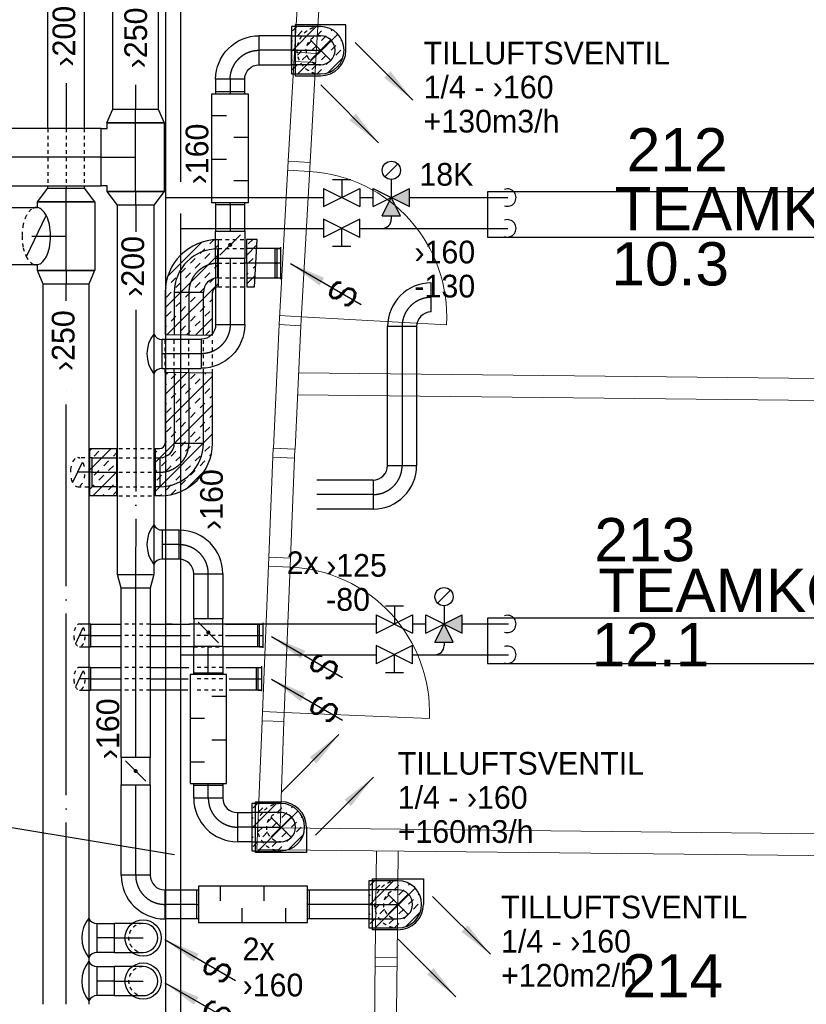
# Model space of a CAD drawing. Header units: millimetres. Extents: x 0 to 83478, y 0 to 53008.
# Tile 60 of 83: x 56495 to 60825, y 8279 to 13697. Entities that reach past the tile are written whole.
import ezdxf
from ezdxf.enums import TextEntityAlignment as Align

# ---------------------------------------------------------------- set-up
doc = ezdxf.new("R2010")
doc.units = ezdxf.units.MM
doc.header["$LTSCALE"] = 50
doc.header["$MEASUREMENT"] = 0
doc.header["$PDMODE"] = 1
for name, pattern in [('2V-CENT', [23, 20, -1.5, 0, -1.5]), ('V-GOMD', [0.8, 0.4, -0.4]), ('V-KU', [2, 1, 1]), ('V-V', [2, 1, 1])]:
    doc.linetypes.add(name, pattern=pattern)
doc.layers.get('0').update_dxf_attribs({"linetype": 'CONTINUOUS'})
for name, color, linetype in [('20602A200D001$0$832 Rominfo', 7, 'CONTINUOUS'), ('20602A200D001$0$A24-HEL1', 7, 'CONTINUOUS'), ('20602A200D001$0$A24-HEL2', 7, 'CONTINUOUS'), ('V060-', 3, 'CONTINUOUS'), ('V061-', 1, 'CONTINUOUS'), ('V070-', 3, 'CONTINUOUS'), ('V071-', 1, 'CONTINUOUS'), ('V110', 1, 'CONTINUOUS'), ('V110-', 6, 'CONTINUOUS'), ('V111-', 1, 'CONTINUOUS')]:
    doc.layers.add(name, color=color, linetype=linetype)
doc.styles.add('20602A200D001$0$Arial', font='arial.ttf', dxfattribs={"height": 238.125})
doc.styles.add('FISO', font='fiso')
doc.styles.add('ISO', font='ISO')
doc.styles.add('SIMPLEX', font='SIMPLEX')

# ---------------------------------------------------------------- blocks, each defined once
blk = doc.blocks.new('CTK_P', base_point=(16236.144, 22620.378))
at = {"color": 0, "linetype": 'ByBlock'}
for p, q in [((16236.144, 22620.978), (16236.144, 22620.378)), ((16235.544, 22620.378), (16236.744, 22620.378))]:
    blk.add_line(p, q, dxfattribs=at)
blk = doc.blocks.new('KTK_P', base_point=(16236.144, 22620.378))
at = {"color": 0, "linetype": 'ByBlock'}
for p, q in [((16235.644, 22620.978), (16236.644, 22620.978)), ((16235.644, 22620.878), (16235.644, 22620.978)), ((16236.644, 22620.978), (16236.644, 22620.878)), ((16235.544, 22620.878), (16235.644, 22620.878)), ((16235.544, 22619.878), (16235.544, 22620.878)), ((16236.644, 22620.878), (16236.744, 22620.878)), ((16236.744, 22620.878), (16236.744, 22619.878)), ((16236.744, 22619.878), (16235.544, 22619.878))]:
    blk.add_line(p, q, dxfattribs=at)
blk = doc.blocks.new('3TK_P', base_point=(16236.144, 22620.378))
for p in [(16236.144, 22620.978), (16235.544, 22620.378), (16236.744, 22620.378)]:
    blk.add_point(p)
at = {"color": 1, "linetype": '2V-CENT'}
blk.add_blockref('CTK_P', (16236.144, 22620.378), dxfattribs=at)
at = {"color": 0, "linetype": 'ByBlock'}
blk.add_blockref('KTK_P', (16236.144, 22620.378), dxfattribs=at)
at = {"style": 'ISO', "flags": 3}
blk.add_attdef('0', (16236.144, 22620.378), '', height=1, dxfattribs=at)
blk = doc.blocks.new('FLCG30', base_point=(8, 3))
at = {"color": 1, "linetype": 'V-GOMD'}
blk.add_line((7.833, 2.654), (8.167, 3.346), dxfattribs=at)
blk = doc.blocks.new('TLCG90', base_point=(0, 5))
at = {"color": 1, "linetype": 'V-GOMD'}
for p, q in [((-0.346, 5.346), (0.346, 4.654)), ((-0.346, 4.654), (0.346, 5.346))]:
    blk.add_line(p, q, dxfattribs=at)
blk = doc.blocks.new('CBOJ90_PB', base_point=(86107, 31352))
at = {"color": 0, "linetype": 'ByBlock'}
blk.add_arc((86106, 31353), 1, 270, 360, dxfattribs=at)
blk = doc.blocks.new('KBOJ90_PB', base_point=(86107, 31352))
at = {"color": 0, "linetype": 'ByBlock'}
for p, q in [((86106.5, 31353), (86107.5, 31353)), ((86106, 31352.5), (86106, 31351.5))]:
    blk.add_line(p, q, dxfattribs=at)
for radius in [1.5, 0.5]:
    blk.add_arc((86106, 31353), radius, 270, 360, dxfattribs=at)
blk = doc.blocks.new('3BOJ90_PB', base_point=(86107, 31352))
for p in [(86107, 31353), (86106, 31352)]:
    blk.add_point(p)
at = {"color": 1, "linetype": '2V-CENT'}
blk.add_blockref('CBOJ90_PB', (86107, 31352), dxfattribs=at)
at = {"color": 0, "linetype": 'ByBlock'}
blk.add_blockref('KBOJ90_PB', (86107, 31352), dxfattribs=at)
at = {"style": 'ISO', "flags": 3}
blk.add_attdef('0', (86107, 31352), '', height=1, dxfattribs=at)
blk = doc.blocks.new('CBOJ90_NB', base_point=(86107.402, 31352.24))
at = {"color": 0, "linetype": 'ByBlock'}
blk.add_line((86106.402, 31352.24), (86107.402, 31352.24), dxfattribs=at)
blk = doc.blocks.new('LD_P')
for p, q in [((-0.5, 0.5), (-0.5, -0.5)), ((0.5, 0.5), (-0.5, 0.5)), ((0.5, -0.5), (0.5, 0.5)), ((-0.5, -0.5), (0.5, -0.5))]:
    blk.add_line(p, q)
at = {"color": 1}
for p, q in [((-0.3, 0.5), (-0.3, 0.1)), ((0.1, 0.5), (0.1, 0.1)), ((-0.1, -0.5), (-0.1, -0.1)), ((0.3, -0.5), (0.3, -0.1))]:
    blk.add_line(p, q, dxfattribs=at)
blk = doc.blocks.new('C3A', base_point=(16246, 22590.5))
at = {"color": 0, "linetype": 'ByBlock'}
blk.add_line((16247, 22590.5), (16246, 22590.5), dxfattribs=at)
blk = doc.blocks.new('K3A', base_point=(16246, 22590.5))
at = {"color": 0, "linetype": 'ByBlock'}
for p, q in [((16246, 22591), (16247, 22591)), ((16247, 22591), (16247, 22590)), ((16247, 22590), (16246, 22590))]:
    blk.add_line(p, q, dxfattribs=at)
blk = doc.blocks.new('33A', base_point=(16246, 22590.5))
blk.add_point((16247, 22590.5))
at = {"color": 0, "linetype": 'ByBlock'}
blk.add_blockref('K3A', (16246, 22590.5), dxfattribs=at)
at = {"color": 1, "linetype": '2V-CENT'}
blk.add_blockref('C3A', (16246, 22590.5), dxfattribs=at)
at = {"style": 'SIMPLEX', "flags": 3}
blk.add_attdef('0', (16246, 22590.5), '', height=1, dxfattribs=at)
blk = doc.blocks.new('KSP_P', base_point=(16239.5, 22597.5))
at = {"color": 0, "linetype": 'ByBlock'}
for p, q in [((16240, 22598), (16239, 22598)), ((16239, 22598), (16239, 22597)), ((16240, 22597), (16240, 22598)), ((16239, 22597), (16240, 22597))]:
    blk.add_line(p, q, dxfattribs=at)
blk = doc.blocks.new('2SP_P', base_point=(16239.5, 22597.5))
for p in [(16239, 22597.5), (16240, 22597.5)]:
    blk.add_point(p)
at = {"color": 0, "linetype": 'ByBlock'}
blk.add_blockref('KSP_P', (16239.5, 22597.5), dxfattribs=at)
at = {"style": 'SIMPLEX', "flags": 3}
blk.add_attdef('0', (16239.5, 22597.5), '', height=1, dxfattribs=at)
blk = doc.blocks.new('SPJALL', base_point=(16229, 22594))
at = {"color": 1}
blk.add_line((16228.625, 22593.625), (16229.375, 22594.375), dxfattribs=at)
at = {"color": 1, "const_width": 0.075}
blk.add_lwpolyline([(16229, 22594.0375, -1), (16229, 22593.9625, -1), (16229, 22594.0375, -1)], format="xyb", dxfattribs=at)
blk = doc.blocks.new('CCDIMF_200X160X75', base_point=(3095.5, 30301.1))
at = {"color": 0, "linetype": 'ByBlock'}
blk.add_line((3058, 30301.1), (3133, 30301.1), dxfattribs=at)
blk = doc.blocks.new('KCDIMF_200X160X75', base_point=(3095.5, 30301.1))
at = {"color": 0, "linetype": 'ByBlock'}
for p, q in [((3058, 30201.1), (3058, 30401.1)), ((3058, 30401.1), (3133, 30381.1)), ((3133, 30381.1), (3133, 30221.1)), ((3133, 30221.1), (3058, 30201.1))]:
    blk.add_line(p, q, dxfattribs=at)
blk = doc.blocks.new('3CDIMF_200X160X75', base_point=(3095.5, 30301.1))
for p in [(3058, 30301.1), (3133, 30301.1)]:
    blk.add_point(p)
at = {"color": 0, "linetype": 'ByBlock'}
blk.add_blockref('KCDIMF_200X160X75', (3095.5, 30301.1), dxfattribs=at)
at = {"color": 1, "linetype": '2V-CENT'}
blk.add_blockref('CCDIMF_200X160X75', (3095.5, 30301.1), dxfattribs=at)
at = {"style": 'SIMPLEX', "flags": 3}
blk.add_attdef('0', (3095.5, 30301.1), '', height=1, dxfattribs=at)
blk = doc.blocks.new('V420', base_point=(455, 404.5))
blk.add_line((455, 404.5), (464, 404.5))
blk.add_solid([(455, 404.5), (459, 405), (459, 404)])
blk = doc.blocks.new('V421', base_point=(455.5, 404.5))
at = {"rotation": 180}
blk.add_blockref('V420', (464.5, 404.5), dxfattribs=at)
blk = doc.blocks.new('CCDIMF_315X200X75', base_point=(3095.5, 30301.1))
at = {"color": 0, "linetype": 'ByBlock'}
blk.add_line((3058, 30301.1), (3133, 30301.1), dxfattribs=at)
blk = doc.blocks.new('KCDIMF_315X200X75', base_point=(3095.5, 30301.1))
at = {"color": 0, "linetype": 'ByBlock'}
for p, q in [((3058, 30143.6), (3058, 30458.6)), ((3058, 30458.6), (3133, 30401.1)), ((3133, 30401.1), (3133, 30201.1)), ((3133, 30201.1), (3058, 30143.6))]:
    blk.add_line(p, q, dxfattribs=at)
blk = doc.blocks.new('3CDIMF_315X200X75', base_point=(3095.5, 30301.1))
for p in [(3058, 30301.1), (3133, 30301.1)]:
    blk.add_point(p)
at = {"color": 0, "linetype": 'ByBlock'}
blk.add_blockref('KCDIMF_315X200X75', (3095.5, 30301.1), dxfattribs=at)
at = {"color": 1, "linetype": '2V-CENT'}
blk.add_blockref('CCDIMF_315X200X75', (3095.5, 30301.1), dxfattribs=at)
at = {"style": 'SIMPLEX', "flags": 3}
blk.add_attdef('0', (3095.5, 30301.1), '', height=1, dxfattribs=at)
blk = doc.blocks.new('CCDIMF_315X250X75', base_point=(3095.5, 30301.1))
at = {"color": 0, "linetype": 'ByBlock'}
blk.add_line((3058, 30301.1), (3133, 30301.1), dxfattribs=at)
blk = doc.blocks.new('KCDIMF_315X250X75', base_point=(3095.5, 30301.1))
at = {"color": 0, "linetype": 'ByBlock'}
for p, q in [((3058, 30143.6), (3058, 30458.6)), ((3058, 30458.6), (3133, 30426.1)), ((3133, 30426.1), (3133, 30176.1)), ((3133, 30176.1), (3058, 30143.6))]:
    blk.add_line(p, q, dxfattribs=at)
blk = doc.blocks.new('3CDIMF_315X250X75', base_point=(3095.5, 30301.1))
for p in [(3058, 30301.1), (3133, 30301.1)]:
    blk.add_point(p)
at = {"color": 0, "linetype": 'ByBlock'}
blk.add_blockref('KCDIMF_315X250X75', (3095.5, 30301.1), dxfattribs=at)
at = {"color": 1, "linetype": '2V-CENT'}
blk.add_blockref('CCDIMF_315X250X75', (3095.5, 30301.1), dxfattribs=at)
at = {"style": 'SIMPLEX', "flags": 3}
blk.add_attdef('0', (3095.5, 30301.1), '', height=1, dxfattribs=at)
blk = doc.blocks.new('VAGG_P', base_point=(16250.5, 22586.5))
for p, q in [((16250, 22587.5), (16251, 22587.5)), ((16250, 22587.5), (16250, 22586.5)), ((16251, 22587.5), (16251, 22586.5))]:
    blk.add_line(p, q)
at = {"color": 6}
blk.add_line((16249.95, 22586.5), (16251.05, 22586.5), dxfattribs=at)
blk = doc.blocks.new('CBOJ30_N', base_point=(16234, 22603))
at = {"color": 0, "linetype": 'ByBlock'}
blk.add_line((16233.5, 22603), (16234, 22603), dxfattribs=at)
blk = doc.blocks.new('V422', base_point=(16230, 22585))
blk.add_blockref('V420', (16230, 22585))
at = {"style": 'SIMPLEX'}
blk.add_text('s', height=4, rotation=90, dxfattribs=at).set_placement((16238, 22585), align=Align.CENTER)
blk = doc.blocks.new('CIRC_P', base_point=(16254, 22587))
blk.add_circle((16254, 22587), 0.5)
blk = doc.blocks.new('*X137')
at = {"color": 0}
for p, q in [((57773.1, 9247.9), (57909.2, 9384)), ((57779.5, 9360.3), (57803.1, 9384)), ((57806, 9333.8), (57832.5, 9360.3)), ((57808.3, 9124), (58027.6, 9343.3)), ((57912, 9333.8), (57938.6, 9360.3)), ((57938.6, 9307.3), (57965.1, 9333.8)), ((57991.6, 9360.3), (57997.9, 9366.7)), ((57773.1, 9300.9), (57779.5, 9307.3)), ((57859, 9280.8), (57885.5, 9307.3)), ((57885.5, 9254.3), (57912, 9280.8)), ((57991.6, 9254.3), (58018.1, 9280.8)), ((58044.6, 9307.3), (58049.4, 9312.1)), ((57806, 9227.7), (57832.5, 9254.3)), ((57832.5, 9201.2), (57859, 9227.7)), ((57938.6, 9201.2), (57965.1, 9227.7)), ((57974, 9130.6), (58056.5, 9213.1)), ((58018.1, 9227.7), (58044.6, 9254.3)), ((57773.1, 9194.9), (57779.5, 9201.2)), ((57779.5, 9148.2), (57806, 9174.7)), ((57885.5, 9148.2), (57912, 9174.7)), ((57965.1, 9174.7), (57991.6, 9201.2)), ((57914.4, 9124), (57938.6, 9148.2))]:
    blk.add_line(p, q, dxfattribs=at)
blk = doc.blocks.new('*X139')
at = {"color": 0}
for p, q in [((57296.1, 11634.7), (57416.8, 11755.4)), ((57296.1, 11475.6), (57556.1, 11735.6)), ((57302.2, 11746.8), (57311.8, 11756.5)), ((57328.7, 11720.3), (57355.2, 11746.8)), ((57434.7, 11720.3), (57461.3, 11746.8)), ((57461.3, 11693.8), (57487.8, 11720.3)), ((57514.3, 11746.8), (57521.8, 11754.3)), ((57296.1, 11687.7), (57302.2, 11693.8)), ((57381.7, 11667.3), (57408.2, 11693.8)), ((57408.2, 11640.7), (57434.7, 11667.3)), ((57514.3, 11640.7), (57540.8, 11667.3)), ((57328.7, 11614.2), (57355.2, 11640.7)), ((57355.2, 11587.7), (57381.7, 11614.2)), ((57461.3, 11587.7), (57487.8, 11614.2)), ((57540.8, 11614.2), (57556.1, 11629.5)), ((57240.1, 11260.4), (57556.1, 11576.5)), ((57296.1, 11581.7), (57302.2, 11587.7)), ((57302.2, 11534.7), (57328.7, 11561.2)), ((57408.2, 11534.7), (57434.7, 11561.2)), ((57487.8, 11561.2), (57514.3, 11587.7)), ((57355.2, 11481.6), (57381.7, 11508.2)), ((57434.7, 11508.2), (57461.3, 11534.7)), ((57540.8, 11508.2), (57556.1, 11523.5)), ((57302.2, 11428.6), (57328.7, 11455.1)), ((57381.7, 11455.1), (57408.2, 11481.6)), ((57487.8, 11455.1), (57514.3, 11481.6)), ((57514.3, 11428.6), (57540.8, 11455.1)), ((57240, 11101.3), (57556.1, 11417.4)), ((57328.7, 11402.1), (57355.2, 11428.6)), ((57434.7, 11402.1), (57461.3, 11428.6)), ((57461.3, 11375.6), (57487.8, 11402.1)), ((57296.1, 11369.5), (57302.2, 11375.6)), ((57381.7, 11349.1), (57408.2, 11375.6)), ((57408.2, 11322.5), (57434.7, 11349.1)), ((57514.3, 11322.5), (57540.8, 11349.1)), ((57240.1, 11313.5), (57249.1, 11322.5)), ((57275.6, 11243), (57302.2, 11269.5)), ((57328.7, 11296), (57355.2, 11322.5)), ((57355.2, 11269.5), (57381.7, 11296)), ((57461.3, 11269.5), (57487.8, 11296)), ((57487.8, 11243), (57514.3, 11269.5)), ((57540.8, 11296), (57549.3, 11304.5)), ((57240.1, 11207.4), (57249.1, 11216.5)), ((57302.2, 11216.5), (57328.7, 11243)), ((57408.2, 11216.5), (57434.7, 11243)), ((57417.4, 11119.6), (57513.5, 11215.7)), ((57434.7, 11190), (57461.3, 11216.5)), ((57249.1, 11163.4), (57275.6, 11190)), ((57355.2, 11163.4), (57381.7, 11190)), ((57381.7, 11136.9), (57408.2, 11163.4)), ((57302.2, 11110.4), (57328.7, 11136.9)), ((57328.7, 11083.9), (57355.2, 11110.4)), ((57268.8, 11077), (57275.6, 11083.9))]:
    blk.add_line(p, q, dxfattribs=at)
blk = doc.blocks.new('*X140')
at = {"color": 0}
for p, q in [((57310, 12284.9), (57497.6, 12472.6)), ((57540.8, 12462.8), (57563.6, 12485.6)), ((57487.8, 12409.7), (57514.3, 12436.2)), ((57514.3, 12383.2), (57540.8, 12409.7)), ((57567.3, 12436.2), (57588.5, 12457.5)), ((57296.1, 12112), (57588.5, 12404.4)), ((57434.7, 12356.7), (57461.3, 12383.2)), ((57461.3, 12330.2), (57487.8, 12356.7)), ((57381.7, 12303.7), (57408.2, 12330.2)), ((57408.2, 12277.1), (57434.7, 12303.7)), ((57514.3, 12277.1), (57540.8, 12303.7)), ((57567.3, 12330.2), (57588.5, 12351.4)), ((57307.3, 11964.1), (57588.5, 12245.3)), ((57328.7, 12250.6), (57355.2, 12277.1)), ((57355.2, 12224.1), (57381.7, 12250.6)), ((57461.3, 12224.1), (57487.8, 12250.6)), ((57540.8, 12250.6), (57567.3, 12277.1)), ((57297, 12219), (57302.2, 12224.1)), ((57302.2, 12171.1), (57328.7, 12197.6)), ((57408.2, 12171.1), (57434.7, 12197.6)), ((57487.8, 12197.6), (57514.3, 12224.1)), ((57355.2, 12118), (57381.7, 12144.6)), ((57434.7, 12144.6), (57461.3, 12171.1)), ((57540.8, 12144.6), (57556.1, 12159.9)), ((57302.2, 12065), (57328.7, 12091.5)), ((57381.7, 12091.5), (57408.2, 12118)), ((57487.8, 12091.5), (57514.3, 12118)), ((57514.3, 12065), (57540.8, 12091.5)), ((57328.7, 12038.5), (57355.2, 12065)), ((57434.7, 12038.5), (57461.3, 12065)), ((57461.3, 12012), (57487.8, 12038.5)), ((57464.7, 11962.4), (57556.1, 12053.8)), ((57296.1, 12005.9), (57302.2, 12012)), ((57381.7, 11985.5), (57408.2, 12012)), ((57412.3, 11963), (57434.7, 11985.5)), ((57517.2, 11961.9), (57540.8, 11985.5))]:
    blk.add_line(p, q, dxfattribs=at)
blk = doc.blocks.new('*X141')
at = {"color": 0}
for p, q in [((57752.9, 12462.8), (57777.5, 12487.3)), ((57743.4, 12400.2), (57800.8, 12457.6)), ((57752.9, 12356.7), (57779.5, 12383.2)), ((57744.5, 12295.2), (57752.9, 12303.7)), ((57779.5, 12330.2), (57794.5, 12345.2)), ((57745.1, 12242.8), (57791.3, 12289)), ((57782.7, 12227.3), (57788.1, 12232.7))]:
    blk.add_line(p, q, dxfattribs=at)
blk = doc.blocks.new('*X142')
at = {"color": 0}
for p, q in [((56881.7, 11220.3), (56998.4, 11337)), ((56881.7, 11326.3), (56892.4, 11337)), ((56904.4, 11296), (56930.9, 11322.5)), ((56957.5, 11243), (56984, 11269.5)), ((57010.5, 11296), (57028.3, 11313.8)), ((56904.4, 11190), (56930.9, 11216.5)), ((56984, 11216.5), (57010.5, 11243)), ((56897.5, 11077), (57028.3, 11207.7)), ((56930.9, 11163.4), (56957.5, 11190)), ((56881.7, 11114.2), (56904.4, 11136.9)), ((56984, 11110.4), (57010.5, 11136.9)), ((56950.6, 11077), (56957.5, 11083.9)), ((57010.5, 11083.9), (57028.2, 11101.7))]:
    blk.add_line(p, q, dxfattribs=at)
blk = doc.blocks.new('20602A200D001')
at = {"layer": '20602A200D001$0$A24-HEL1', "linetype": 'Continuous', "lineweight": 0}
for points in [[(73537.1, 10646.1), (73570.6, 11245.1)], [(73656.9, 10639.4), (73690.4, 11238.4)], [(73567.8, 11195.2), (73687.7, 11188.5)], [(73486.8, 9747.5), (73537.1, 10646.1)], [(73537.1, 10646.1), (73656.9, 10639.4)], [(73606.6, 9740.8), (73656.9, 10639.4)], [(73654.1, 10589.5), (73534.3, 10596.2)], [(73609.4, 9790.7), (73489.6, 9797.4)], [(73609.4, 9790.7), (74408.2, 9746)], [(73429.4, 8467.2), (73453.9, 9066.7)], [(73549.3, 8462.3), (73573.8, 9061.8)], [(73451.8, 9016.7), (73571.7, 9011.8)], [(73392.7, 7567.9), (73429.4, 8467.2)], [(73429.4, 8467.2), (73549.3, 8462.3)], [(73512.6, 7563), (73549.3, 8462.3)], [(73547.3, 8412.3), (73427.4, 8417.2)], [(73514.6, 7613), (73394.7, 7617.9)], [(73514.6, 7613), (74314, 7580.4)], [(74009.3, 5666.8), (74015.9, 6266.7)], [(74129.3, 5665.5), (74135.8, 6265.4)], [(74015.3, 6216.7), (74135.3, 6215.4)]]:
    blk.add_lwpolyline(points, dxfattribs=at)
for centre, start, end in [((73609.4, 9790.7), 356.7967, 86.7966), ((73514.6, 7613), 357.6621, 87.6624)]:
    blk.add_arc(centre, 800, start, end, dxfattribs=at)
at = {"layer": '20602A200D001$0$A24-HEL2', "linetype": 'Continuous', "lineweight": 0}
for p, q in [((73596.6, 11659.1), (73571.3, 11245.7)), ((73709.1, 11537.9), (73690.8, 11238.4)), ((73486.8, 9747.5), (73455.5, 9067.2)), ((73606.6, 9740.8), (73575.4, 9061.7)), ((73392.7, 7567.3), (73363.8, 6858.7)), ((73512.6, 7563), (73492.9, 6977.3))]:
    blk.add_line(p, q, dxfattribs=at)
for points in [[(73690.4, 11238.4), (73570.7, 11245.8)], [(73606.6, 9740.8), (73486.8, 9746.9)], [(73593.7, 9481.4), (78485.6, 9428)], [(73587.9, 9361.5), (78484.3, 9308.1)], [(73573.8, 9061.8), (73453.9, 9067.3)], [(73512.6, 7563), (73392.7, 7567.3)], [(73492.9, 6977.3), (78458.3, 6923.2)], [(73369.2, 6858.7), (73489.2, 6857.4)], [(73489.2, 6857.4), (78457, 6803.2)], [(74015.9, 6266.7), (74022.2, 6851.6)], [(74135.8, 6265.4), (74142.2, 6850.3)], [(74015.9, 6266.7), (74135.8, 6265.4)]]:
    blk.add_lwpolyline(points, dxfattribs=at)
for centre in [(73469.9, 9407.1), (73589.8, 9401.3), (73380.5, 7213), (73500.5, 7210.2)]:
    blk.add_arc(centre, 0, 0, 0, dxfattribs=at)
at = {"layer": '20602A200D001$0$832 Rominfo', "linetype": 'Continuous', "style": '20602A200D001$0$Arial'}
for s, p in [('212', (75399.9, 10590)), ('TEAMKONTOR', (75333.2, 10266.2)), ('10.3', (75315.6, 9962.4)), ('213', (75221.6, 8444.7)), ('TEAMKONTOR', (75242.8, 8165.8)), ('12.1', (75207.3, 7867)), ('214', (75375.6, 6044.7))]:
    blk.add_text(s, height=238.12, dxfattribs=at).set_placement(p)

msp = doc.modelspace()

# ---------------------------------------------------------------- linework, layer by layer
at = {"layer": 'V060-', "linetype": 'Continuous'}
for p, q in [((57008, 13204), (57008, 17179.79)), ((57258, 17179.79), (57258, 13204)), ((56650.18, 13098.68), (56650.18, 16932.34)), ((56850.18, 16932.34), (56850.18, 13098.68)), ((57991.64, 13608.87), (57813.52, 13608.87)), ((57813.52, 13448.87), (57991.64, 13448.87)), ((57573.52, 13368.46), (57573.52, 13299.57)), ((57733.52, 13299.57), (57733.52, 13368.46)), ((56944.39, 13098.68), (43009.8, 13098.68)), ((43009.8, 12783.68), (56944.39, 12783.68)), ((56650.18, 12769), (56650.18, 12783.68)), ((56850.18, 12783.68), (56850.18, 12769)), ((57033.39, 10643.55), (57033.78, 12677.96)), ((57233.78, 12677.96), (57233.39, 10643.55)), ((57573.52, 12679.57), (57573.52, 12532.79)), ((57733.52, 12532.79), (57733.52, 12679.57)), ((57586.13, 12276.44), (57586.13, 12436.44)), ((57931.93, 12437.34), (57742.55, 12437.34)), ((57573.52, 12382.79), (57573.52, 12019)), ((57733.52, 12019), (57733.52, 12382.79)), ((57745.24, 12277.34), (57931.93, 12277.34)), ((56625.18, 8279.21), (56625.18, 12242)), ((56875.18, 12242), (56875.18, 8279.21)), ((57346.13, 12196.93), (57346.13, 11964.17)), ((57506.13, 12196.44), (57346.13, 12196.44)), ((57506.13, 11961.47), (57506.13, 12196.93)), ((58520, 11244), (58520, 12009.49)), ((58680, 12009.49), (58680, 11244)), ((57494.05, 11938.02), (57278.71, 11938.05)), ((57278.71, 11778.05), (57494.05, 11778.02)), ((57346.13, 11756.62), (57346.13, 11367.02)), ((57506.13, 11367.02), (57506.13, 11753.92)), ((57346.13, 11367.02), (57506.13, 11367.02)), ((56894.5, 11287.02), (57028.27, 11287.02)), ((57240.07, 11287.02), (57266.13, 11287.02)), ((57266.13, 11287.02), (57266.13, 11127.02)), ((58130.27, 11164.53), (58440.78, 11164.53)), ((57028.24, 11127.02), (56894.5, 11127.02)), ((57266.13, 11127.02), (57240.04, 11127.02)), ((58440.78, 11004.53), (58130.27, 11004.53)), ((57278.71, 10889.07), (57373.63, 10889.07)), ((57373.63, 10729.07), (57278.71, 10729.07)), ((57453.1, 10400.06), (57453.1, 10648.1)), ((57613.1, 10648.1), (57613.1, 10400.06)), ((57053.6, 9637.6), (57053.6, 10570.41)), ((57213.6, 10570.41), (57213.6, 9637.6)), ((56886.85, 10371.53), (57053.6, 10371.53)), ((57213.6, 10371.53), (57432.9, 10371.53)), ((57628.68, 10371.53), (57835.35, 10371.53)), ((57053.6, 10246.53), (56886.85, 10246.53)), ((57453.1, 10246.53), (57213.6, 10246.53)), ((57453.1, 10103.28), (57453.1, 10250.06)), ((57613.1, 10250.06), (57613.1, 10103.28)), ((57835.35, 10246.53), (57613.1, 10246.53)), ((56886.85, 10133.2), (57053.6, 10133.2)), ((57213.6, 10133.2), (57425.37, 10133.2)), ((57631.19, 10133.2), (57827.82, 10133.2)), ((57053.6, 10008.2), (56886.85, 10008.2)), ((57420.35, 10008.2), (57213.6, 10008.2)), ((57827.82, 10008.2), (57648.76, 10008.2)), ((57053.6, 8989.05), (57053.6, 9487.6)), ((57213.6, 9487.6), (57213.6, 8989.05)), ((57453.1, 9414.4), (57453.1, 9483.28)), ((57613.1, 9483.28), (57613.1, 9414.4)), ((57693.1, 9333.99), (57773.95, 9333.99)), ((57773.95, 9173.99), (57693.1, 9173.99)), ((57293.6, 8909.05), (57469.17, 8909.05)), ((58089.17, 8909.05), (58418.03, 8909.05)), ((56920.5, 8724.35), (57015.42, 8724.35)), ((57469.17, 8749.05), (57293.6, 8749.05)), ((58418.03, 8749.05), (58089.17, 8749.05)), ((57015.42, 8564.35), (56920.5, 8564.35)), ((56920.5, 8486.7), (57015.42, 8486.7)), ((57015.42, 8326.7), (56920.5, 8326.7))]:
    msp.add_line(p, q, dxfattribs=at)
at = {"layer": 'V060-', "color": 1, "linetype": 'ByBlock'}
for p, q in [((57990.79, 13658.87), (57990.79, 13398.87)), ((58150.79, 13658.87), (57990.79, 13658.87)), ((57990.79, 13398.87), (58150.79, 13398.87)), ((56886.67, 10371.14), (56824.17, 10371.14)), ((56824.17, 10246.14), (56886.67, 10246.14)), ((56886.67, 10132.82), (56824.17, 10132.82)), ((56824.17, 10007.82), (56886.67, 10007.82)), ((57773.1, 9383.99), (57773.1, 9123.99)), ((57933.1, 9383.99), (57773.1, 9383.99)), ((57773.1, 9123.99), (57933.1, 9123.99)), ((58417.17, 8959.05), (58417.17, 8699.05)), ((58577.17, 8959.05), (58417.17, 8959.05)), ((58417.17, 8699.05), (58577.17, 8699.05))]:
    msp.add_line(p, q, dxfattribs=at)
at = {"layer": 'V060-', "linetype": 'ByBlock'}
for p, q in [((57990.79, 13608.87), (58150.79, 13608.87)), ((57990.79, 13448.87), (57990.79, 13608.87)), ((58150.79, 13448.87), (57990.79, 13448.87)), ((56593.59, 12695), (56908.59, 12695)), ((56593.59, 12663.5), (56593.59, 12695)), ((56908.59, 12695), (56908.59, 12317)), ((56403.57, 12663.5), (56593.59, 12663.5)), ((56593.59, 12348.5), (56403.57, 12348.5)), ((56593.59, 12317), (56593.59, 12348.5)), ((56908.59, 12317), (56593.59, 12317)), ((56894.27, 11127), (56894.27, 11287)), ((56886.67, 10246.14), (56886.67, 10371.14)), ((56886.67, 10007.82), (56886.67, 10132.82)), ((57933.1, 9333.99), (57773.1, 9333.99)), ((57773.1, 9173.99), (57933.1, 9173.99)), ((58417.17, 8909.05), (58417.17, 8749.05)), ((58577.17, 8909.05), (58417.17, 8909.05)), ((57174.56, 8724.35), (57014.56, 8724.35)), ((57014.56, 8724.35), (57014.56, 8564.35)), ((58417.17, 8749.05), (58577.17, 8749.05)), ((57014.56, 8564.35), (57174.56, 8564.35)), ((57174.56, 8486.7), (57014.56, 8486.7)), ((57014.56, 8486.7), (57014.56, 8326.7)), ((57014.56, 8326.7), (57174.56, 8326.7))]:
    msp.add_line(p, q, dxfattribs=at)
at = {"layer": 'V060-', "color": 1, "linetype": '2V-CENT'}
for p, q in [((57991.64, 13528.87), (57813.52, 13528.87)), ((56750.18, 13347.32), (56750.18, 13098.68)), ((57133, 13337.88), (57133, 13204)), ((57653.52, 13368.46), (57653.52, 13299.57)), ((56944.39, 12941.18), (49333.59, 12941.18)), ((56750.18, 12783.68), (56750.18, 12769)), ((57133.78, 12677.96), (57133.75, 12529.34)), ((57653.52, 12679.57), (57653.52, 12532.79)), ((57653.52, 12382.79), (57653.52, 12019)), ((57931.93, 12357.34), (57728.73, 12357.34)), ((56750.18, 12150.32), (56750.18, 12242)), ((57426.13, 12196.93), (57426.13, 11958.78)), ((57133.67, 12100.45), (57133.39, 10643.55)), ((58600, 12009.49), (58600, 11244)), ((57494.05, 11858.02), (57278.71, 11858.05)), ((57426.13, 11753.92), (57426.13, 11367.02)), ((56750.18, 8279.21), (56750.18, 11671.56)), ((56894.5, 11207.02), (57028.26, 11207.02)), ((57240.06, 11207.02), (57266.13, 11207.02)), ((58440.78, 11084.53), (58130.27, 11084.53)), ((57373.63, 10809.07), (57278.71, 10809.07)), ((57533.1, 10400.06), (57533.1, 10648.1)), ((57133.6, 9637.6), (57133.6, 10570.41)), ((56886.85, 10309.03), (57053.6, 10309.03)), ((57213.6, 10309.03), (57432.9, 10309.03)), ((57628.68, 10309.03), (57835.35, 10309.03)), ((57533.1, 10103.28), (57533.1, 10250.06)), ((56886.85, 10070.7), (57053.6, 10070.7)), ((57213.6, 10070.7), (57422.86, 10070.7)), ((57648.76, 10070.7), (57827.82, 10070.7)), ((57133.6, 8989.05), (57133.6, 9487.6)), ((57533.1, 9414.4), (57533.1, 9483.28)), ((57773.95, 9253.99), (57693.1, 9253.99)), ((57469.17, 8829.05), (57293.6, 8829.05)), ((58418.03, 8829.05), (58089.17, 8829.05)), ((57015.42, 8644.35), (56920.5, 8644.35)), ((57015.42, 8406.7), (56920.5, 8406.7))]:
    msp.add_line(p, q, dxfattribs=at)
at = {"layer": 'V060-', "color": 1, "linetype": 'V-GOMD'}
for p, q in [((56650.18, 13098.68), (56650.18, 12783.68)), ((56750.18, 13098.68), (56750.18, 12783.68)), ((56850.18, 13098.68), (56850.18, 12783.68)), ((57588.55, 12487.34), (57728.75, 12487.34)), ((57588.55, 12437.34), (57728.75, 12437.34)), ((57588.53, 12357.34), (57728.73, 12357.34)), ((57588.52, 12277.34), (57728.71, 12277.34)), ((57588.52, 12227.34), (57728.71, 12227.34)), ((57296.13, 11753.94), (57296.13, 11953.94)), ((57346.13, 11753.94), (57346.13, 11953.94)), ((57426.13, 11753.92), (57426.13, 11953.92)), ((57506.13, 11753.91), (57506.13, 11953.91)), ((57556.13, 11753.91), (57556.13, 11953.91)), ((57040.73, 11337.02), (57226.96, 11337.02)), ((56894.27, 11287), (56814.27, 11287)), ((57040.73, 11287.02), (57226.96, 11287.02)), ((57040.71, 11207.02), (57226.94, 11207.02)), ((56814.27, 11127), (56894.27, 11127)), ((57040.7, 11127.02), (57226.93, 11127.02)), ((57040.7, 11077.02), (57226.93, 11077.02)), ((57213.6, 10371.53), (57053.6, 10371.53)), ((57610.17, 10371.53), (57450.17, 10371.53)), ((57213.6, 10309.03), (57053.6, 10309.03)), ((57610.17, 10309.03), (57450.17, 10309.03)), ((57213.6, 10246.53), (57053.6, 10246.53)), ((57453.1, 10246.53), (57613.1, 10246.53)), ((57213.6, 10133.2), (57053.6, 10133.2)), ((57612.68, 10133.2), (57452.68, 10133.2)), ((57213.6, 10070.7), (57053.6, 10070.7)), ((57612.68, 10070.7), (57452.68, 10070.7)), ((57213.6, 10008.2), (57053.6, 10008.2)), ((57612.68, 10008.2), (57452.68, 10008.2))]:
    msp.add_line(p, q, dxfattribs=at)
at = {"layer": 'V060-', "color": 1}
for p, q in [((57588.52, 12227.34), (57588.55, 12487.34)), ((57742.55, 12487.34), (57745.24, 12227.34)), ((57787.8, 12227.34), (57802.53, 12487.34)), ((57296.13, 11964.17), (57556.13, 11961.47)), ((57296.13, 11756.62), (57556.13, 11753.92)), ((56881.7, 11077.02), (56881.7, 11337.02)), ((57028.27, 11337.02), (57028.24, 11077.02)), ((57240.07, 11337.02), (57240.04, 11077.02))]:
    msp.add_line(p, q, dxfattribs=at)
at = {"layer": 'V060-', "color": 1, "linetype": 'Continuous'}
for p, q in [((57802.53, 12487.34), (57742.55, 12487.34)), ((57296.13, 12196.93), (57296.13, 11964.17)), ((57556.13, 11961.47), (57556.13, 12196.93)), ((57745.24, 12227.34), (57787.8, 12227.34)), ((57296.13, 11756.62), (57296.13, 11367.02)), ((57556.13, 11367.02), (57556.13, 11753.92)), ((56881.7, 11337.02), (57028.27, 11337.02)), ((57240.07, 11337.02), (57266.13, 11337.02)), ((57028.24, 11077.02), (56881.7, 11077.02)), ((57266.13, 11077.02), (57240.04, 11077.02))]:
    msp.add_line(p, q, dxfattribs=at)
at = {"layer": 'V060-'}
for p, q in [((57278.71, 11778.05), (57278.71, 11938.05)), ((57278.71, 10889.07), (57278.71, 10729.07)), ((56920.5, 8724.35), (56920.5, 8564.35)), ((56920.5, 8486.7), (56920.5, 8326.7))]:
    msp.add_line(p, q, dxfattribs=at)
at = {"layer": 'V060-', "linetype": 'V-GOMD'}
msp.add_lwpolyline([(56586.53, 12663.5, 0.1747045), (56559.85, 12653.89, 0.1042029), (56530.84, 12617.37, 0.0649481), (56514.3, 12569.7, 0.0510993), (56507.78, 12506, 0.0510993), (56514.3, 12442.3, 0.0649481), (56530.84, 12394.63, 0.1042029), (56561.5, 12356.03, 0.202444), (56586.53, 12348.5, 0.1747045)], format="xyb", dxfattribs=at)
at = {"layer": 'V060-', "linetype": 'ByBlock'}
msp.add_lwpolyline([(56586.53, 12348.5, 0.1747045), (56613.2, 12358.11, 0.1042029), (56642.21, 12394.63, 0.0649481), (56658.75, 12442.3, 0.0510993), (56665.28, 12506, 0.0510993), (56658.75, 12569.7, 0.0649481), (56642.21, 12617.37, 0.1042029), (56613.2, 12653.89, 0.1747045), (56586.53, 12663.5, 0.1747045)], format="xyb", dxfattribs=at)
at = {"layer": 'V060-', "color": 1, "linetype": 'V-GOMD'}
for centre, radius, start, end in [((58150.79, 13528.87), 130, 89.99993, 269.99993), ((56816.1, 11270.04), 17.06, 50.36073, 96.13879), ((56753.94, 11219.26), 99.07, 11.70092, 26.56505), ((56694.74, 11207), 159.54, 348.29908, 360), ((56791.17, 11176.12), 57.45, 309.63927, 333.43495), ((56825.6, 10357.89), 13.33, 50.36073, 96.13879), ((56777.04, 10318.22), 77.4, 11.70092, 26.56505), ((56730.78, 10308.64), 124.64, 348.29908, 360), ((56806.12, 10284.52), 44.88, 309.63927, 333.43495), ((56825.6, 10119.56), 13.33, 50.36073, 96.13879), ((56777.04, 10079.9), 77.4, 11.70092, 26.56505), ((56806.12, 10046.19), 44.88, 309.63927, 333.43495), ((56730.78, 10070.32), 124.64, 348.29908, 360), ((57933.1, 9253.99), 130, 89.99993, 269.99993), ((58577.17, 8829.05), 130, 89.99993, 269.99993)]:
    msp.add_arc(centre, radius, start, end, dxfattribs=at)
at = {"layer": 'V060-', "color": 1, "linetype": 'ByBlock'}
for centre, radius, start, end in [((58150.79, 13528.87), 130, 269.99993, 449.99993), ((56837.37, 11237.88), 57.45, 129.63927, 153.43495), ((56933.81, 11207), 159.54, 168.29908, 180), ((56874.6, 11194.74), 99.07, 191.70092, 206.56505), ((56814.27, 11148.24), 21.24, 230.36073, 270), ((56871.3, 10318.22), 77.4, 153.43495, 168.29908), ((56824.17, 10354.55), 16.59, 90, 129.63927), ((56917.56, 10308.64), 124.64, 180, 191.70092), ((56842.22, 10284.52), 44.88, 206.56505, 230.36073), ((56824.17, 10116.22), 16.59, 90, 129.63927), ((56871.3, 10079.9), 77.4, 153.43495, 168.29908), ((56917.56, 10070.32), 124.64, 180, 191.70092), ((56842.22, 10046.19), 44.88, 206.56505, 230.36073), ((57933.1, 9253.99), 130, 269.99993, 449.99993), ((58577.17, 8829.05), 130, 269.99993, 449.99993)]:
    msp.add_arc(centre, radius, start, end, dxfattribs=at)
at = {"layer": 'V060-', "linetype": 'V-GOMD'}
for centre, start, end in [((58150.79, 13528.87), 90.00007, 270.00007), ((57933.1, 9253.99), 89.99993, 269.99993), ((58577.17, 8829.05), 89.99993, 269.99993), ((57174.56, 8644.35), 89.99993, 269.99993), ((57174.56, 8406.7), 89.99993, 269.99993)]:
    msp.add_arc(centre, 80, start, end, dxfattribs=at)
at = {"layer": 'V060-', "linetype": 'ByBlock'}
for centre, start, end in [((58150.79, 13528.87), 270.00007, 450.00007), ((57933.1, 9253.99), 269.99993, 449.99993), ((58577.17, 8829.05), 269.99993, 449.99993), ((57174.56, 8644.35), 269.99993, 449.99993), ((57174.56, 8406.7), 269.99993, 449.99993)]:
    msp.add_arc(centre, 80, start, end, dxfattribs=at)
at = {"layer": 'V060-', "color": 1, "linetype": 'Continuous'}
for centre, radius, start, end in [((57586.13, 12196.44), 290, 90, 180), ((57586.13, 12196.44), 30, 90, 180), ((57266.13, 11367.02), 30, 270, 360), ((57266.13, 11367.02), 290, 270, 360)]:
    msp.add_arc(centre, radius, start, end, dxfattribs=at)
at = {"layer": 'V060-', "linetype": 'Continuous'}
for centre, radius, start, end in [((57586.13, 12196.44), 240, 90, 180), ((57586.13, 12196.44), 80, 90, 180), ((57266.13, 11367.02), 240, 270, 360), ((57266.13, 11367.02), 80, 270, 360)]:
    msp.add_arc(centre, radius, start, end, dxfattribs=at)
at = {"layer": 'V060-', "color": 1, "linetype": '2V-CENT'}
for centre, start, end in [((57586.13, 12196.44), 90, 180), ((57266.13, 11367.02), 270, 360)]:
    msp.add_arc(centre, 160, start, end, dxfattribs=at)
at = {"layer": 'V060-'}
for centre, radius, start, end in [((57371.63, 11858.05), 176.21, 141.71165, 218.28835), ((57276.82, 11985), 46.98, 202.2103, 272.30694), ((57276.82, 11731.11), 46.98, 87.69306, 157.7897), ((57371.63, 10809.07), 176.21, 141.71165, 218.28835), ((57276.82, 10936.01), 46.98, 202.2103, 272.30694), ((57276.82, 10682.12), 46.98, 87.69306, 157.7897), ((57013.43, 8644.35), 176.21, 141.71165, 218.28835), ((56918.61, 8771.29), 46.98, 202.2103, 272.30694), ((56918.61, 8517.41), 46.98, 87.69306, 157.7897), ((57013.43, 8406.7), 176.21, 141.71165, 218.28835), ((56918.61, 8533.65), 46.98, 202.2103, 272.30694), ((56918.61, 8279.76), 46.98, 87.69306, 157.7897)]:
    msp.add_arc(centre, radius, start, end, dxfattribs=at)
at = {"layer": 'V070-'}
for p, q in [((58290.79, 13668.87), (58010.79, 13668.87)), ((58010.79, 13668.87), (58010.79, 13388.87)), ((58290.79, 13528.87), (58290.79, 13668.87)), ((58010.79, 13388.87), (58150.79, 13388.87)), ((57793.1, 9393.99), (57933.1, 9393.99)), ((57793.1, 9113.99), (57793.1, 9393.99)), ((58073.1, 9253.99), (58073.1, 9113.99)), ((58073.1, 9113.99), (57793.1, 9113.99)), ((58437.17, 8689.05), (58437.17, 8969.05)), ((58437.17, 8969.05), (58717.17, 8969.05)), ((58717.17, 8969.05), (58717.17, 8829.05)), ((58577.17, 8689.05), (58437.17, 8689.05))]:
    msp.add_line(p, q, dxfattribs=at)
for centre, start, end in [((58150.79, 13528.87), 270, 360), ((57933.1, 9253.99), 0, 90), ((58577.17, 8829.05), 270, 360)]:
    msp.add_arc(centre, 140, start, end, dxfattribs=at)
at = {"layer": 'V110', "color": 1}
for p, q in [((58505.17, 12832.84), (58575.88, 12903.55)), ((58217.65, 12818.19), (58317.65, 12818.19)), ((58267.65, 12818.19), (58267.65, 12718.19)), ((58540.53, 12818.19), (58540.53, 12718.19)), ((58167.65, 12668.19), (58367.65, 12768.19)), ((58167.65, 12768.19), (58367.65, 12668.19)), ((58167.65, 12768.19), (58167.65, 12668.19)), ((58367.65, 12768.19), (58367.65, 12668.19)), ((58440.53, 12668.19), (58440.53, 12768.19)), ((58440.53, 12668.19), (58640.53, 12768.19)), ((58440.53, 12768.19), (58640.53, 12668.19)), ((58640.53, 12668.19), (58640.53, 12768.19)), ((58490.53, 12618.19), (58540.53, 12718.19)), ((58590.53, 12618.19), (58540.53, 12718.19)), ((58367.65, 12598.89), (58167.65, 12498.89)), ((58367.65, 12498.89), (58167.65, 12598.89)), ((58167.65, 12598.89), (58167.65, 12498.89)), ((58367.65, 12498.89), (58367.65, 12598.89)), ((58490.53, 12618.19), (58590.53, 12618.19)), ((58267.65, 12448.89), (58267.65, 12548.89)), ((58317.65, 12448.89), (58217.65, 12448.89)), ((58795.51, 10486.75), (58866.22, 10557.47)), ((58507.99, 10472.11), (58607.99, 10472.11)), ((58557.99, 10472.11), (58557.99, 10372.11)), ((58830.86, 10472.11), (58830.86, 10372.11)), ((58457.99, 10322.11), (58657.99, 10422.11)), ((58457.99, 10422.11), (58657.99, 10322.11)), ((58457.99, 10422.11), (58457.99, 10322.11)), ((58657.99, 10422.11), (58657.99, 10322.11)), ((58730.86, 10322.11), (58730.86, 10422.11)), ((58730.86, 10322.11), (58930.86, 10422.11)), ((58730.86, 10422.11), (58930.86, 10322.11)), ((58930.86, 10322.11), (58930.86, 10422.11)), ((58780.86, 10272.11), (58830.86, 10372.11)), ((58880.86, 10272.11), (58830.86, 10372.11)), ((58657.99, 10252.81), (58457.99, 10152.81)), ((58657.99, 10152.81), (58457.99, 10252.81)), ((58457.99, 10252.81), (58457.99, 10152.81)), ((58657.99, 10152.81), (58657.99, 10252.81)), ((58780.86, 10272.11), (58880.86, 10272.11)), ((58557.99, 10102.81), (58557.99, 10202.81)), ((58607.99, 10102.81), (58507.99, 10102.81))]:
    msp.add_line(p, q, dxfattribs=at)
at = {"layer": 'V110'}
for points in [[(59070.44, 12500.12), (62670.44, 12500.12), (62670.44, 12750.12), (59070.44, 12750.12)], [(59070.44, 10154.04), (62670.44, 10154.04), (62670.44, 10404.04), (59070.44, 10404.04)]]:
    msp.add_lwpolyline(points, close=True, dxfattribs=at)
at = {"layer": 'V110', "color": 1}
for centre in [(58540.53, 12868.19), (58830.86, 10522.11)]:
    msp.add_circle(centre, 50, dxfattribs=at)
at = {"layer": 'V110-', "linetype": 'V-KU'}
for p, q in [((57300.19, 7708.99), (57300.19, 19947.94)), ((57381.1, 12805.69), (57381.1, 17322.41)), ((57300.19, 12718.19), (58167.65, 12718.19)), ((58367.65, 12718.19), (58440.53, 12718.19)), ((58640.53, 12718.19), (59182.27, 12718.19)), ((57381.1, 7539.69), (57381.1, 12630.69)), ((57381.1, 12548.89), (58167.65, 12548.89)), ((58367.65, 12548.89), (59182.27, 12548.89)), ((57300.19, 10372.11), (57333.72, 10372.11)), ((57428.49, 10372.11), (58457.99, 10372.11)), ((58657.99, 10372.11), (58730.86, 10372.11)), ((58930.86, 10372.11), (59185.22, 10372.11)), ((57381.1, 10202.81), (58457.99, 10202.81)), ((58657.99, 10202.81), (59185.22, 10202.81))]:
    msp.add_line(p, q, dxfattribs=at)
at = {"layer": 'V110-', "linetype": 'V-V'}
for p, q in [((58540.53, 12618.19), (58540.53, 12598.89)), ((58830.86, 10272.11), (58830.86, 10252.81))]:
    msp.add_line(p, q, dxfattribs=at)
for centre in [(58490.53, 12598.89), (58780.86, 10252.81)]:
    msp.add_arc(centre, 50, 270, 360, dxfattribs=at)
at = {"layer": 'V110-'}
for points in [[(58640.53, 12668.19), (58640.53, 12768.19), (58540.53, 12718.19)], [(58490.53, 12618.19), (58590.53, 12618.19), (58540.53, 12718.19)], [(58930.86, 10322.11), (58930.86, 10422.11), (58830.86, 10372.11)], [(58780.86, 10272.11), (58880.86, 10272.11), (58830.86, 10372.11)]]:
    msp.add_solid(points, dxfattribs=at)
at = {"layer": 'V111-'}
msp.add_line((57346.98, 9101.29), (56441.53, 9251.58), dxfattribs=at)
for centre in [(59179.36, 12718.19), (59179.36, 12548.89), (59179.36, 10372.11), (59179.36, 10202.81)]:
    msp.add_arc(centre, 47.77, 250.48955, 469.51045, dxfattribs=at)

# ---------------------------------------------------------------- block references
at = {"layer": 'V060-'}
msp.add_blockref('20602A200D001', (-15563.7, 2272.18), dxfattribs=at)
at = {"layer": 'V060-', "color": 1}
for name, p in [('*X137', (217.69, 4274.88)), ('*X140', (0, 0)), ('*X141', (0, 0)), ('*X139', (0, 0)), ('*X142', (0, 0)), ('*X137', (0, 0)), ('*X137', (644.08, -424.94))]:
    msp.add_blockref(name, p, dxfattribs=at)
at = {"layer": 'V060-', "linetype": 'Continuous'}
for name, p, xscale, yscale, zscale, rotation in [('3BOJ90_PB', (57653.52, 13528.87), -160.0000000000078, 160.0000000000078, 160.0000000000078, 270), ('33A', (57653.52, 13289.57), -10, 160.0000000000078, 10, 270), ('3TK_P', (57133.39, 12941.18), 315.0000000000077, 315.0000000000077, 315.0000000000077, 90), ('33A', (57653.52, 12689.57), -10, 160.0000000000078, 10, 90), ('2SP_P', (57653.52, 12457.79), -150, 160.0000000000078, 150, 90), ('3BOJ90_PB', (58600, 12169), 160, 160, 160, 180), ('3BOJ90_PB', (57653.52, 11859), -160, 160, 160, 90), ('3BOJ90_PB', (57533.1, 10808.1), 160, 160, 160, 90), ('2SP_P', (57533.1, 10325.06), 150, 160.0000000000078, 150, 90), ('33A', (57533.1, 10093.28), 10, 160.0000000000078, 10, 90), ('2SP_P', (57133.6, 9562.6), 150, 160.0000000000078, 150, 90), ('33A', (57533.1, 9493.28), 10, 160.0000000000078, 10, 270), ('3BOJ90_PB', (57533.1, 9253.99), 160.0000000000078, 160.0000000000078, 160.0000000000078, 270), ('3BOJ90_PB', (57133.6, 8829.05), 160.0000000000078, 160.0000000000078, 160.0000000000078, 270), ('33A', (57479.17, 8829.05), 10, 160.0000000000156, 10, 179.9999999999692), ('33A', (58079.17, 8829.05), 10, 160.0000000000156, 10, 359.9999999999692)]:
    msp.add_blockref(name, p, dxfattribs=dict(at, xscale=xscale, yscale=yscale, zscale=zscale, rotation=rotation))
at = {"layer": 'V060-'}
for name, p, xscale, yscale, zscale, rotation in [('TLCG90', (58150.79, 13528.87), -160, 160, 160, 90), ('LD_P', (57653.52, 12989.57), -600, 200, 600, 90), ('SPJALL', (57653.52, 12457.79), -150, 150, 150, 90), ('SPJALL', (57533.1, 10325.06), 150, 150, 150, 90), ('LD_P', (57533.1, 9793.28), 600, 200, 600, 90), ('SPJALL', (57133.6, 9562.6), 150, 150, 150, 90), ('TLCG90', (57933.1, 9253.99), 160, 160, 160, 90), ('LD_P', (57779.17, 8829.05), 600, 200, 600, 179.9999999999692)]:
    msp.add_blockref(name, p, dxfattribs=dict(at, xscale=xscale, yscale=yscale, zscale=zscale, rotation=rotation))
at = {"layer": 'V060-', "color": 1, "linetype": '2V-CENT'}
for name, p, xscale, yscale, zscale, rotation in [('CBOJ90_NB', (58150.79, 13528.87), -160.0000000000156, 160.0000000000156, 160.0000000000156, 180), ('CTK_P', (56751.09, 12506), 315.0000000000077, 315.0000000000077, 315.0000000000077, 90), ('CBOJ30_N', (56814.27, 11207), 160, 160, 160, 180), ('CBOJ30_N', (56824.17, 10308.64), 125, 125, 125, 180), ('CBOJ30_N', (56824.17, 10070.32), 125, 125, 125, 180)]:
    msp.add_blockref(name, p, dxfattribs=dict(at, xscale=xscale, yscale=yscale, zscale=zscale, rotation=rotation))
at = {"layer": 'V060-', "linetype": 'Continuous'}
for name, p, rotation in [('3CDIMF_315X250X75', (57133, 13167), 90), ('3CDIMF_315X200X75', (56750.18, 12732), 90), ('3CDIMF_315X200X75', (57133.39, 12714.68), 270), ('3CDIMF_315X250X75', (56750.18, 12280), 270), ('3CDIMF_200X160X75', (57133.39, 10606.55), 270)]:
    msp.add_blockref(name, p, dxfattribs=dict(at, rotation=rotation))
at = {"layer": 'V060-'}
for name, p, xscale, yscale, zscale in [('FLCG30', (56587.15, 12506), 315, 315, 315), ('FLCG30', (56814.27, 11207), 160, 160, 160), ('FLCG30', (56824.17, 10308.64), 125, 125, 125), ('FLCG30', (56824.17, 10070.32), 125, 125, 125), ('TLCG90', (58577.17, 8829.05), 160, 160, 160)]:
    msp.add_blockref(name, p, dxfattribs=dict(at, xscale=xscale, yscale=yscale, zscale=zscale))
at = {"layer": 'V060-', "linetype": 'Continuous', "xscale": 160, "yscale": 160, "zscale": 160}
msp.add_blockref('3BOJ90_PB', (58600, 11084), dxfattribs=at)
at = {"layer": 'V060-', "color": 1, "linetype": '2V-CENT', "xscale": 160.0000000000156, "yscale": 160.0000000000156, "zscale": 160.0000000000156}
for p in [(57933.1, 9253.99), (58577.17, 8829.05), (57174.56, 8644.35), (57174.56, 8406.7)]:
    msp.add_blockref('CBOJ90_NB', p, dxfattribs=at)
at = {"layer": 'V070-'}
for name, p, xscale, yscale, zscale, rotation in [('V421', (58341.35, 13572.25), -50, 50, 50, 134.9999999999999), ('V421', (58151.76, 13337.78), -50, 50, 50, 134.9999999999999), ('VAGG_P', (57931.93, 12357.34), 160, 20, 160, 90), ('V422', (57984.71, 12355.03), 50, 50, 50, 329.9999999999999), ('VAGG_P', (57835.35, 10309.03), 125, 20, 125, 90), ('V422', (57881.36, 10302.71), 50, 50, 50, 329.9999999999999), ('VAGG_P', (57827.82, 10070.7), 125, 20, 125, 90), ('V422', (57881.36, 10068.08), 50, 50, 50, 329.9999999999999), ('V421', (57934.07, 9445.07), 50, 50, 50, 45), ('V421', (58123.67, 9210.61), 50, 50, 50, 45), ('V421', (58767.74, 8872.43), -50, 50, 50, 134.9999999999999), ('V422', (57293.82, 8635.33), 50, 50, 50, 329.9999999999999), ('V421', (58578.15, 8637.96), -50, 50, 50, 134.9999999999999), ('V422', (57293.82, 8397.68), 50, 50, 50, 329.9999999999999)]:
    msp.add_blockref(name, p, dxfattribs=dict(at, xscale=xscale, yscale=yscale, zscale=zscale, rotation=rotation))
at = {"layer": 'V070-', "linetype": 'Continuous', "xscale": 10, "zscale": 10, "rotation": 180}
for p, yscale in [((57911.93, 12357.34), 160), ((57815.35, 10309.03), 125), ((57807.82, 10070.7), 125)]:
    msp.add_blockref('33A', p, dxfattribs=dict(at, yscale=yscale))
at = {"layer": 'V070-', "xscale": 200, "yscale": 200, "zscale": 200}
for p in [(57174.56, 8644.35), (57174.56, 8406.7)]:
    msp.add_blockref('CIRC_P', p, dxfattribs=at)

# ---------------------------------------------------------------- texts
at = {"layer": 'V061-', "color": 1, "style": 'FISO'}
for s, p in [('›200', (56800.7, 13438.83)), ('›250', (57196.08, 13429.39)), ('›160', (57533.34, 12790.74)), ('›200', (57179.91, 12172.11)), ('›250', (56796.91, 11763.69)), ('›160', (57613.17, 10888.99)), ('›160', (57042.63, 9627.73))]:
    msp.add_text(s, height=125, rotation=90, dxfattribs=at).set_placement(p)
at = {"layer": 'V071-', "color": 1, "style": 'FISO'}
for s, p in [('TILLUFTSVENTIL', (58718.04, 13451.16)), ('1/4 - ›160', (58718.04, 13263.66)), ('+130m3/h', (58718.04, 13076.16)), ('›160', (58667.52, 12355.97)), ('-130', (58667.52, 12168.47)), ('2x', (57964.75, 10646.23)), ('›125', (58181.57, 10632.09)), ('-80', (58181.57, 10444.59)), ('TILLUFTSVENTIL', (58575.6, 9542.44)), ('1/4 - ›160', (58575.6, 9354.94)), ('+160m3/h', (58575.6, 9167.44)), ('TILLUFTSVENTIL', (59144.43, 8751.34)), ('1/4 - ›160', (59144.43, 8563.84)), ('2x', (57721.84, 8520.77)), ('+120m2/h', (59144.43, 8376.34)), ('›160', (57721.84, 8322.73))]:
    msp.add_text(s, height=125, dxfattribs=at).set_placement(p)
at = {"layer": 'V111-', "color": 1, "style": 'FISO'}
msp.add_text('18K', height=125, dxfattribs=at).set_placement((58694.88, 12783.56))

doc.saveas('drawing.dxf')
